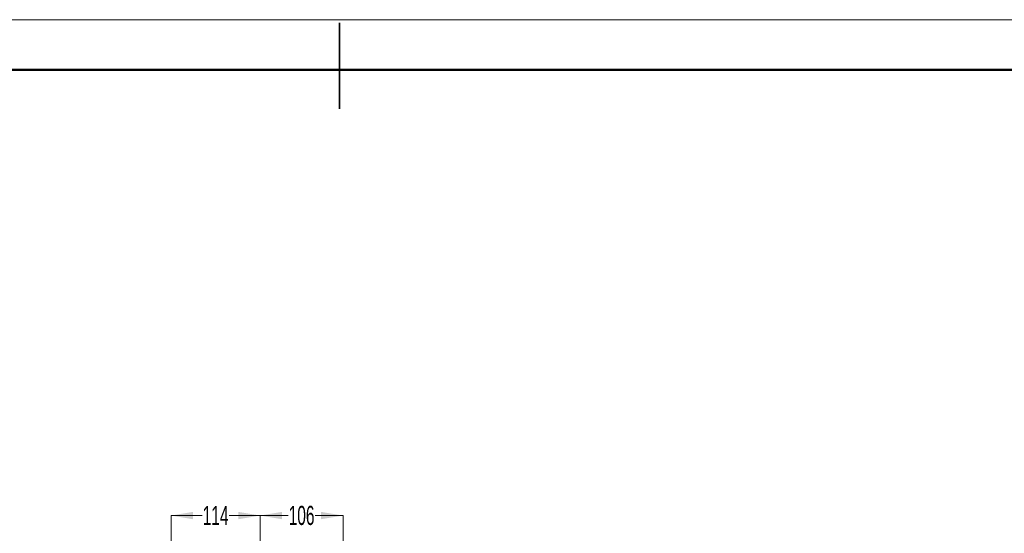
# Model space of a CAD drawing. Header units: millimetres. Extents: x -4 to 420, y 0 to 297.
# Tile 13 of 14: x 168 to 294, y 232 to 297. Entities that reach past the tile are written whole.
import ezdxf

# ---------------------------------------------------------------- set-up
doc = ezdxf.new("R2010")
doc.units = ezdxf.units.MM
doc.layers.get('0').update_dxf_attribs({"lineweight": 18})
doc.layers.add('标注层', color=150, linetype='Continuous', lineweight=18)
doc.styles.add('SLDTEXTSTYLE19', font='txt', dxfattribs={"width": 0.605})
doc.dimstyles.new('SLDDIMSTYLE1', dxfattribs={"dimtxt": 3.5, "dimasz": 4, "dimexe": 0, "dimexo": 0.0625, "dimgap": 0.875, "dimtad": 0, "dimtih": 1, "dimtoh": 1, "dimdec": 4, "dimzin": 12, "dimdsep": 46, "dimtxsty": 'SLDTEXTSTYLE19', "dimcen": 0.09, "dimdle": 8, "dimazin": 3, "dimtfac": 1, "dimtdec": 3, "dimtofl": 0, "dimtmove": 0, "dimatfit": 3, "dimfxl": 0, "dimfrac": 2, "dimtolj": 1, "dimarcsym": 0})

# ---------------------------------------------------------------- blocks, each defined once
blk = doc.blocks.new('*X26')
at = {"layer": '标注层', "linetype": 'Continuous'}
for points in [[(187.46, 233.92), (190.26, 233.45), (190.26, 234.39)], [(198.86, 233.92), (196.06, 233.45), (196.06, 234.39)]]:
    blk.add_hatch(color=0, dxfattribs=at).paths.add_polyline_path(points, flags=0)
at = {"layer": '标注层', "color": 0, "linetype": 'Continuous'}
for p, q in [((191.43, 233.92), (187.46, 233.92)), ((187.46, 214.84), (187.46, 233.92)), ((194.9, 233.92), (198.86, 233.92)), ((198.86, 228.85), (198.86, 233.92))]:
    blk.add_line(p, q, dxfattribs=at)
at = {"layer": '标注层', "color": 0, "insert": (193.16, 233.92), "char_height": 2.45, "width": 5.7303, "attachment_point": 5, "style": 'SLDTEXTSTYLE19'}
blk.add_mtext('114', dxfattribs=at)
blk = doc.blocks.new('*X27')
at = {"layer": '标注层', "linetype": 'Continuous'}
for points in [[(198.86, 233.92), (201.66, 234.39), (201.66, 233.45)], [(209.46, 233.92), (206.66, 234.39), (206.66, 233.45)]]:
    blk.add_hatch(color=0, dxfattribs=at).paths.add_polyline_path(points, flags=0)
at = {"layer": '标注层', "color": 0, "linetype": 'Continuous'}
for p, q in [((202.44, 233.92), (198.86, 233.92)), ((198.86, 228.85), (198.86, 233.92)), ((205.89, 233.92), (209.46, 233.92)), ((209.46, 228.93), (209.46, 233.92))]:
    blk.add_line(p, q, dxfattribs=at)
at = {"layer": '标注层', "color": 0, "insert": (204.16, 233.92), "char_height": 2.45, "width": 5.664, "attachment_point": 5, "style": 'SLDTEXTSTYLE19'}
blk.add_mtext('106', dxfattribs=at)

msp = doc.modelspace()

# ---------------------------------------------------------------- linework, layer by layer
at = {"color": 7, "linetype": 'Continuous', "lineweight": 18}
msp.add_line((-0.000512, 297.39658), (419.992988, 297.39658), dxfattribs=at)
at = {"color": 7, "linetype": 'Continuous', "lineweight": 35}
msp.add_line((208.995928, 285.989446), (208.995928, 296.989446), dxfattribs=at)
at = {"color": 7, "linetype": 'Continuous', "lineweight": 50}
msp.add_line((23.995928, 290.989446), (413.995928, 290.989446), dxfattribs=at)

# ---------------------------------------------------------------- dimensions: what is measured, and where the dimension line sits
at = {"layer": '标注层', "color": 0}
for base, p2, picture, middle in [((187.464253, 233.920314), (187.464253, 214.794732), '*X26', (193.164253, 233.920314)), ((209.464253, 233.920314), (209.464253, 228.889724), '*X27', (204.164254, 233.920314))]:
    dim = msp.add_linear_dim(base=base, p1=(198.864253, 228.808304), p2=p2, dimstyle='SLDDIMSTYLE1', override={"dimscale": 0.7, "dimlfac": 10, "dimsah": 1, "dimtzin": 12}, dxfattribs=at)
    dim.commit()
    dim.dimension.update_dxf_attribs({"geometry": picture, "text_midpoint": middle})

doc.saveas('drawing.dxf')
